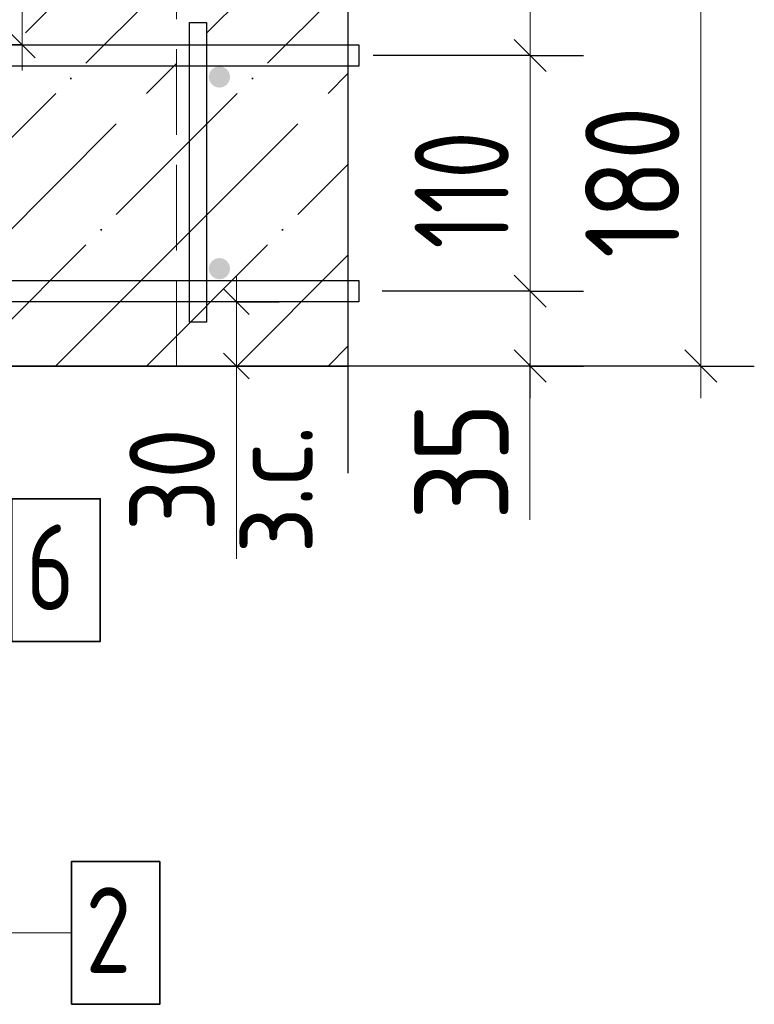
# Model space of a CAD drawing. Header units: millimetres. Extents: x -49773 to 2322955, y -3321 to 58485.
# Tile 219 of 256: x 934442 to 936158, y 33013 to 35312. Entities that reach past the tile are written whole.
import ezdxf

# ---------------------------------------------------------------- set-up
doc = ezdxf.new("R2010")
doc.units = ezdxf.units.MM
for name, pattern in [('______11', [500, 400, -50, 0, -50]), ('______2', [270, 200, -70]), ('______5', [1100, 800, -100, 100, -100])]:
    doc.linetypes.add(name, pattern=pattern)
for name, color, linetype, lineweight in [('Standard', 7, 'Continuous', 25), ('Арм.стержн. вертикальными 1', 22, 'Continuous', 35), ('Арм.стержн.горизонт. 1', 180, 'Continuous', 35), ('Размерная линия_ общее', 7, 'Continuous', 13), ('Размерная линия_ общее_1', 7, 'Continuous', 13), ('Стена_ общее', 7, 'Continuous', 35)]:
    doc.layers.add(name, color=color, linetype=linetype, lineweight=lineweight)
doc.layers.add('Арм.стержн.Стяжки', color=7, linetype='Continuous', lineweight=35, true_color=0x501e0f)
doc.styles.add('ISOCPEUR', font='txt')

msp = doc.modelspace()

# ---------------------------------------------------------------- hatches: boundary and pattern name
at = {"layer": 'Арм.стержн. вертикальными 1', "linetype": 'Continuous', "lineweight": 50, "transparency": 33554687}
for points in [[(934933.4, 35178.5), (934931.5, 35188.1), (934926.1, 35196.2), (934918, 35201.6), (934908.4, 35203.5), (934898.9, 35201.6), (934890.8, 35196.2), (934885.4, 35188.1), (934883.4, 35178.5), (934885.4, 35169), (934890.8, 35160.9), (934898.9, 35155.4), (934908.4, 35153.5), (934918, 35155.4), (934926.1, 35160.9), (934931.5, 35169)], [(934933.4, 34730.9), (934931.5, 34740.5), (934926.1, 34748.6), (934918, 34754), (934908.4, 34755.9), (934898.9, 34754), (934890.8, 34748.6), (934885.4, 34740.5), (934883.4, 34730.9), (934885.4, 34721.3), (934890.8, 34713.2), (934898.9, 34707.8), (934908.4, 34705.9), (934918, 34707.8), (934926.1, 34713.2), (934931.5, 34721.3)]]:
    msp.add_hatch(color=4, dxfattribs=at).paths.add_polyline_path(points)

# ---------------------------------------------------------------- linework, layer by layer
at = {"layer": 'Standard', "color": 7, "linetype": 'Continuous', "lineweight": 25, "transparency": 33554687}
msp.add_line((935208.7, 35653.5), (935208.7, 34253.5), dxfattribs=at)
at = {"layer": 'Standard', "color": 253, "linetype": '______5', "lineweight": 35, "true_color": 0xababab, "transparency": 33554687}
for p, q in [((933677.2, 34503.5), (934577.2, 35403.5)), ((934101.5, 34503.5), (935001.5, 35403.5)), ((934525.8, 34503.5), (935208.7, 35186.4)), ((934950, 34503.5), (935208.7, 34762.2))]:
    msp.add_line(p, q, dxfattribs=at)
at = {"layer": 'Standard', "color": 253, "linetype": '______11', "lineweight": 35, "true_color": 0xababab, "transparency": 33554687}
for p, q in [((933889.4, 34503.5), (934789.4, 35403.5)), ((934313.6, 34503.5), (935208.7, 35398.6)), ((934737.9, 34503.5), (935208.7, 34974.3)), ((935162.2, 34503.5), (935208.7, 34550))]:
    msp.add_line(p, q, dxfattribs=at)
at = {"layer": 'Standard', "color": 7, "linetype": 'Continuous', "lineweight": 35, "transparency": 33554687}
msp.add_line((932408.5, 34503.5), (935208.7, 34503.5), dxfattribs=at)
at = {"layer": 'Standard', "color": 7, "linetype": 'Continuous', "lineweight": 13, "transparency": 33554687}
msp.add_line((934947.9, 34503.5), (934947.9, 34053.5), dxfattribs=at)
at = {"layer": 'Арм.стержн. вертикальными 1', "color": 7, "linetype": 'Continuous', "lineweight": 13, "transparency": 33554687}
msp.add_line((932522.5, 33179.7), (934562.5, 33179.7), dxfattribs=at)
at = {"layer": 'Арм.стержн. вертикальными 1', "color": 7, "linetype": 'Continuous', "lineweight": 35, "transparency": 33554687}
msp.add_lwpolyline([(934562.5, 33013.1), (934769.1, 33013.1), (934769.1, 33346.4), (934562.5, 33346.4), (934562.5, 33013.1)], dxfattribs=at)
at = {"layer": 'Арм.стержн.горизонт. 1', "color": 4, "linetype": 'Continuous', "lineweight": 25, "transparency": 33554687}
for points in [[(935233.7, 35203.5), (931908.5, 35203.5), (931908.5, 35253.5), (935233.7, 35253.5), (935233.7, 35203.5)], [(935233.7, 35203.5), (931908.5, 35203.5), (931908.5, 35253.5), (935233.7, 35253.5), (935233.7, 35203.5)], [(935233.7, 35203.5), (931908.5, 35203.5), (931908.5, 35253.5), (935233.7, 35253.5), (935233.7, 35203.5)], [(935233.7, 35203.5), (931908.5, 35203.5), (931908.5, 35253.5), (935233.7, 35253.5), (935233.7, 35203.5)], [(935233.7, 35203.5), (931908.5, 35203.5), (931908.5, 35253.5), (935233.7, 35253.5), (935233.7, 35203.5)], [(935233.7, 35203.5), (931908.5, 35203.5), (931908.5, 35253.5), (935233.7, 35253.5), (935233.7, 35203.5)], [(935233.7, 35203.5), (931908.5, 35203.5), (931908.5, 35253.5), (935233.7, 35253.5), (935233.7, 35203.5)], [(935233.7, 35203.5), (931908.5, 35203.5), (931908.5, 35253.5), (935233.7, 35253.5), (935233.7, 35203.5)], [(935233.7, 35203.5), (931908.5, 35203.5), (931908.5, 35253.5), (935233.7, 35253.5), (935233.7, 35203.5)], [(935233.7, 35203.5), (931908.5, 35203.5), (931908.5, 35253.5), (935233.7, 35253.5), (935233.7, 35203.5)], [(935233.7, 35203.5), (931908.5, 35203.5), (931908.5, 35253.5), (935233.7, 35253.5), (935233.7, 35203.5)], [(935233.7, 35203.5), (931908.5, 35203.5), (931908.5, 35253.5), (935233.7, 35253.5), (935233.7, 35203.5)], [(935233.7, 35203.5), (931908.5, 35203.5), (931908.5, 35253.5), (935233.7, 35253.5), (935233.7, 35203.5)], [(935233.7, 34653.5), (931908.5, 34653.5), (931908.5, 34703.5), (935233.7, 34703.5), (935233.7, 34653.5)], [(935233.7, 34653.5), (931908.5, 34653.5), (931908.5, 34703.5), (935233.7, 34703.5), (935233.7, 34653.5)], [(935233.7, 34653.5), (931908.5, 34653.5), (931908.5, 34703.5), (935233.7, 34703.5), (935233.7, 34653.5)], [(935233.7, 34653.5), (931908.5, 34653.5), (931908.5, 34703.5), (935233.7, 34703.5), (935233.7, 34653.5)], [(935233.7, 34653.5), (931908.5, 34653.5), (931908.5, 34703.5), (935233.7, 34703.5), (935233.7, 34653.5)], [(935233.7, 34653.5), (931908.5, 34653.5), (931908.5, 34703.5), (935233.7, 34703.5), (935233.7, 34653.5)], [(935233.7, 34653.5), (931908.5, 34653.5), (931908.5, 34703.5), (935233.7, 34703.5), (935233.7, 34653.5)], [(935233.7, 34653.5), (931908.5, 34653.5), (931908.5, 34703.5), (935233.7, 34703.5), (935233.7, 34653.5)], [(935233.7, 34653.5), (931908.5, 34653.5), (931908.5, 34703.5), (935233.7, 34703.5), (935233.7, 34653.5)], [(935233.7, 34653.5), (931908.5, 34653.5), (931908.5, 34703.5), (935233.7, 34703.5), (935233.7, 34653.5)], [(935233.7, 34653.5), (931908.5, 34653.5), (931908.5, 34703.5), (935233.7, 34703.5), (935233.7, 34653.5)], [(935233.7, 34653.5), (931908.5, 34653.5), (931908.5, 34703.5), (935233.7, 34703.5), (935233.7, 34653.5)], [(935233.7, 34653.5), (931908.5, 34653.5), (931908.5, 34703.5), (935233.7, 34703.5), (935233.7, 34653.5)]]:
    msp.add_lwpolyline(points, dxfattribs=at)
at = {"layer": 'Арм.стержн.Стяжки', "color": 40, "linetype": 'Continuous', "lineweight": 25, "transparency": 33554687}
msp.add_lwpolyline([(934838.4, 34605.9), (934838.4, 35305.9), (934878.4, 35305.9), (934878.4, 34605.9), (934838.4, 34605.9)], dxfattribs=at)
msp.add_lwpolyline([(934838.4, 34605.9), (934838.4, 35305.9), (934878.4, 35305.9), (934878.4, 34605.9), (934838.4, 34605.9)], dxfattribs=at)
msp.add_lwpolyline([(934838.4, 34605.9), (934838.4, 35305.9), (934878.4, 35305.9), (934878.4, 34605.9), (934838.4, 34605.9)], dxfattribs=at)
msp.add_lwpolyline([(934838.4, 34605.9), (934838.4, 35305.9), (934878.4, 35305.9), (934878.4, 34605.9), (934838.4, 34605.9)], dxfattribs=at)
msp.add_lwpolyline([(934838.4, 34605.9), (934838.4, 35305.9), (934878.4, 35305.9), (934878.4, 34605.9), (934838.4, 34605.9)], dxfattribs=at)
msp.add_lwpolyline([(934838.4, 34605.9), (934838.4, 35305.9), (934878.4, 35305.9), (934878.4, 34605.9), (934838.4, 34605.9)], dxfattribs=at)
at = {"layer": 'Арм.стержн.Стяжки', "color": 7, "linetype": 'Continuous', "lineweight": 35, "transparency": 33554687}
msp.add_lwpolyline([(934423.3, 33860.4), (934630, 33860.4), (934630, 34193.7), (934423.3, 34193.7), (934423.3, 33860.4)], dxfattribs=at)
at = {"layer": 'Размерная линия_ общее', "color": 7, "linetype": 'Continuous', "lineweight": 13, "transparency": 33554687}
for p, q in [((935634.2, 35228.5), (935634.2, 35403.5)), ((935634.2, 34678.5), (935634.2, 35228.5)), ((935634.2, 34503.5), (935634.2, 34678.5)), ((935634.2, 34591), (935633.8, 34430.1)), ((935634.2, 34503.5), (935634.2, 34428.5)), ((936032.9, 34503.5), (936032.9, 34428.5)), ((935633.8, 34430.1), (935633.8, 34144.1))]:
    msp.add_line(p, q, dxfattribs=at)
at = {"layer": 'Размерная линия_ общее', "color": 7, "linetype": 'Continuous', "lineweight": 25, "transparency": 33554687}
for p, q in [((935671.7, 35191), (935596.7, 35266)), ((935671.7, 34641), (935596.7, 34716)), ((935671.7, 34466), (935596.7, 34541)), ((936070.4, 34466), (935995.4, 34541))]:
    msp.add_line(p, q, dxfattribs=at)
at = {"layer": 'Размерная линия_ общее', "color": 253, "linetype": 'Continuous', "lineweight": -3, "true_color": 0xa0a0a0, "transparency": 33554687}
for p, q in [((935634.2, 35228.5), (935509.2, 35228.5)), ((935634.2, 35228.5), (935759.2, 35228.5)), ((935634.2, 34678.5), (935509.2, 34678.5)), ((935634.2, 34678.5), (935759.2, 34678.5)), ((936032.9, 34503.5), (935298.5, 34503.5)), ((935634.2, 34503.5), (935509.2, 34503.5)), ((935634.2, 34503.5), (935759.2, 34503.5)), ((936032.9, 34503.5), (935907.9, 34503.5)), ((936032.9, 34503.5), (936157.9, 34503.5))]:
    msp.add_line(p, q, dxfattribs=at)
at = {"layer": 'Размерная линия_ общее', "color": 7, "linetype": 'Continuous', "lineweight": 13, "transparency": 33554687}
msp.add_lwpolyline([(936032.9, 34503.5), (936032.9, 34738.2), (936032.9, 34738.2), (936032.9, 35403.5)], dxfattribs=at)
at = {"layer": 'Размерная линия_ общее', "color": 253, "linetype": 'Continuous', "lineweight": -3, "true_color": 0xa0a0a0, "transparency": 33554687}
for points in [[(935634.2, 35228.5), (935617.2, 35228.5), (935617.2, 35228.5), (935267.9, 35228.5)], [(935634.2, 34678.5), (935617.2, 34678.5), (935617.2, 34678.5), (935617, 34678.5), (935617, 34678.5), (935288.3, 34678.5)], [(935634.2, 34503.5), (935617.1, 34503.5), (935617.1, 34503.5), (935617, 34503.5), (935617, 34503.5), (935198.5, 34503.5)]]:
    msp.add_lwpolyline(points, dxfattribs=at)
at = {"layer": 'Размерная линия_ общее_1', "color": 7, "linetype": 'Continuous', "lineweight": 13, "transparency": 33554687}
for p, q in [((934447.9, 35253.5), (934447.9, 35403.5)), ((934447.9, 35253.5), (934447.9, 35193.5)), ((934947.9, 34653.5), (934947.9, 34713.5)), ((934947.9, 34653.5), (934947.9, 34503.5)), ((934947.9, 34503.5), (934947.9, 34443.5))]:
    msp.add_line(p, q, dxfattribs=at)
at = {"layer": 'Размерная линия_ общее_1', "color": 7, "linetype": 'Continuous', "lineweight": 25, "transparency": 33554687}
for p, q in [((934477.9, 35223.6), (934417.8, 35283.5)), ((934917.8, 34683.5), (934977.9, 34623.5)), ((934917.8, 34533.5), (934977.9, 34473.5))]:
    msp.add_line(p, q, dxfattribs=at)
at = {"layer": 'Размерная линия_ общее_1', "color": 253, "linetype": 'Continuous', "lineweight": -3, "true_color": 0xa0a0a0, "transparency": 33554687}
for p, q in [((934447.9, 35253.5), (934347.9, 35253.5)), ((934447.9, 35253.5), (934547.9, 35253.5)), ((934947.9, 34653.5), (934847.9, 34653.5)), ((934947.9, 34653.5), (935047.9, 34653.5)), ((934947.9, 34503.5), (934847.9, 34503.5)), ((934947.9, 34503.5), (935047.9, 34503.5))]:
    msp.add_line(p, q, dxfattribs=at)
at = {"layer": 'Стена_ общее', "color": 253, "linetype": '______2', "lineweight": 18, "true_color": 0xababab, "transparency": 33554687}
msp.add_line((934808.4, 34503.5), (934808.4, 35403.5), dxfattribs=at)

# ---------------------------------------------------------------- texts
at = {"layer": 'Арм.стержн. вертикальными 1', "color": 7, "linetype": 'Continuous', "lineweight": 25, "transparency": 33554687, "insert": (934595.8, 33086.4), "char_height": 200, "width": 217.611, "attachment_point": 7, "style": 'ISOCPEUR'}
msp.add_mtext('\\W0.78;2', dxfattribs=at)
at = {"layer": 'Арм.стержн.Стяжки', "color": 7, "linetype": 'Continuous', "lineweight": 25, "transparency": 33554687, "insert": (934456.7, 33933.7), "char_height": 200, "width": 217.601, "attachment_point": 7, "style": 'ISOCPEUR'}
msp.add_mtext('\\W0.78;6', dxfattribs=at)
at = {"layer": 'Размерная линия_ общее', "color": 7, "linetype": 'Continuous', "lineweight": 25, "transparency": 33554687, "char_height": 220, "attachment_point": 7, "rotation": 90, "style": 'ISOCPEUR'}
for s, insert, width in [('\\W0.83;180', (935982.9, 34755.6), 508.571), ('\\W0.74;110', (935584.2, 34777.5), 455.147), ('\\W0.87;35', (935583.8, 34144.1), 403.932)]:
    msp.add_mtext(s, dxfattribs=dict(at, insert=insert, width=width))
at = {"layer": 'Размерная линия_ общее_1', "color": 7, "linetype": 'Continuous', "lineweight": 18, "transparency": 33554687, "char_height": 200, "attachment_point": 7, "rotation": 90, "style": 'ISOCPEUR'}
for s, insert, width in [('\\W0.90;з.с.', (935126.5, 34065.6), 459.942), ('\\W0.87;30', (934897.9, 34117.5), 367.202)]:
    msp.add_mtext(s, dxfattribs=dict(at, insert=insert, width=width))

doc.saveas('drawing.dxf')
